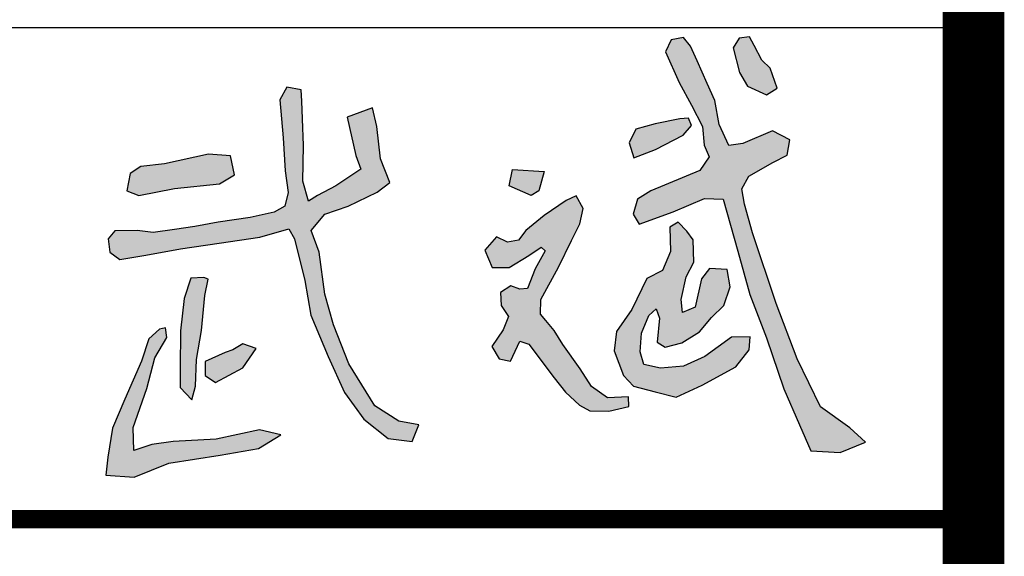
# Model space of a CAD drawing. Extents: x 427948 to 764348, y 274849 to 601549.
# Tile 95 of 212: x 677697 to 679298, y 404189 to 405062. Entities that reach past the tile are written whole.
import ezdxf

# ---------------------------------------------------------------- set-up
doc = ezdxf.new("R2010")
doc.units = 0
doc.header["$LTSCALE"] = 1000
doc.header["$MEASUREMENT"] = 0
doc.layers.get('0').update_dxf_attribs({"linetype": 'CONTINUOUS'})
doc.layers.add('PUB_TITLE', color=4, linetype='CONTINUOUS')

# ---------------------------------------------------------------- blocks, each defined once
blk = doc.blocks.new('武斌')
h = blk.add_hatch(color=3)
h.paths.add_polyline_path([(2274.1, -164.1), (2238.2, -126.9), (2205, -148.2), (2207.7, -246.4), (2174.5, -323.4), (2110.7, -356.5), (2050.9, -481.7), (1988.5, -572), (1977.9, -650.3), (2016.4, -749.8), (2057.6, -793.6), (2145.2, -816.2), (2230, -838), (2336.5, -789.6), (2473.3, -715.3), (2526.4, -646.3), (2530.4, -593.2), (2454.7, -594.5), (2347.1, -672.8), (2259.5, -712.6), (2166.5, -720.6), (2098.8, -706), (2084.1, -654.2), (2089.5, -578.6), (2118.7, -506.9), (2149.2, -479.1), (2162.5, -517.5), (2153.2, -614.4), (2185.1, -635.7), (2252.8, -617.1), (2324.5, -573.3), (2373.7, -514.9), (2424.2, -465.8), (2449.4, -390.1), (2437.4, -319.8), (2365.7, -315.8), (2333.8, -357), (2307.3, -472.4), (2255.5, -493.7), (2250.2, -441.9), (2271.4, -349), (2302, -289.3), (2299.3, -199)])
h.paths.add_polyline_path([(2260.8, 622.8), (2209.8, 614.3), (2187.5, 564.5), (2242.7, 440.3), (2292.6, 348.5), (2337.2, 261.5), (2344.7, 186.1), (2363.8, 138.4), (2326.6, 83.2), (2128.1, 0.2), (2073.3, -34.4), (2055.4, -95.1), (2080.4, -135.6), (2217.5, -85.6), (2345.1, -30.8), (2421.4, -34.4), (2480.7, -245.6), (2529.9, -420.7), (2597, -597.5), (2667.1, -804.7), (2731.2, -951), (2777.6, -1057), (2895.8, -1063.7), (2999.5, -1021.1), (2935.5, -963.2), (2816.6, -877.8), (2722, -682.8), (2636.6, -457.3), (2539.9, -171.2), (2507.8, -53.6), (2497.1, 8.4), (2525, 59.8), (2623.4, 115.4), (2681.2, 145.3), (2691.9, 207.3), (2621.3, 243.7), (2501.4, 192.4), (2443.6, 183.8), (2405.1, 269.3), (2388, 367.7), (2355.9, 436.2), (2315.2, 528.1), (2288, 588.1)])
h.paths.add_polyline_path([(2577.7, 530.5), (2546.5, 591), (2528.2, 626.5), (2485.9, 620.6), (2461.3, 580.9), (2486.9, 480.6), (2520, 424.8), (2597.6, 389.9), (2641.1, 417.3), (2611.8, 498.6)])
h.paths.add_polyline_path([(2245, 292.3), (2145.3, 271.9), (2066, 250.3), (2039.6, 195.1), (2058.8, 133.9), (2146.5, 167.5), (2258.2, 226.3), (2293, 265.9), (2281, 295.9)])
h.paths.add_polyline_path([(1545, -209), (1500.2, -187.3), (1453.3, -241.6), (1482.5, -310.8), (1552.5, -311.5), (1632, -262.6), (1682.2, -228.7), (1697.8, -244.3), (1658.4, -316.2), (1626.1, -396.5), (1594.9, -399.6), (1558.3, -385.9), (1516.3, -412.5), (1520.1, -465.8), (1549.9, -510.8), (1527.8, -564.1), (1482.1, -632.2), (1511.8, -682.4), (1557.6, -692.3), (1595.7, -610.8), (1632.3, -623), (1735.3, -760.5), (1781.2, -817.8), (1837.8, -871), (1879.6, -893.9), (1956.5, -895.9), (2038.7, -875.7), (2037.3, -836.7), (1951.7, -840.7), (1887, -794.9), (1840.5, -723.5), (1769.8, -624.5), (1735, -567), (1701.7, -526.9), (1679, -501.2), (1681.2, -441.5), (1751.9, -309.9), (1805.2, -202.3), (1839, -133.9), (1852.4, -71.7), (1824.6, -19.7), (1783.4, -39.1), (1693.8, -99.5), (1620, -161.2), (1589.8, -199.9)])
h.paths.add_polyline_path([(1641, -19.2), (1552.6, 20.1), (1566.3, 86.8), (1694, 79), (1672.4, 0.5)])
h.paths.add_polyline_path([(132.2, -561.6), (88.9, -601.8), (59.5, -691.5), (-8, -847.1), (-58.6, -963.7), (-77.3, -1082.5), (-85.2, -1155.7), (29.6, -1163.7), (170.1, -1106.3), (378, -1074.6), (534.4, -1046.9), (625.5, -991.6), (538.4, -971.8), (362.2, -1009.4), (188, -1019.2), (100.9, -1031.1), (27.6, -1054.9), (25.6, -961.9), (81.1, -803.6), (112.7, -679), (162.2, -595.9), (156.3, -556.4)])
h.paths.add_polyline_path([(399.2, -657.3), (317.8, -693.2), (317, -750.1), (359, -778.9), (470.1, -718.6), (524.4, -640.7), (470.1, -621.5), (429.9, -646)], flags=17)
h.paths.add_polyline_path([(312.8, -352), (259.1, -354.5), (233, -438), (218, -569.1), (216.7, -719.9), (216.7, -799.7), (264.1, -849.5), (277.8, -793.4), (282.8, -685), (302.8, -567.9), (316.5, -425.8), (330.2, -358.5)], flags=17)
h.paths.add_polyline_path([(41.9, -161.6), (-49.7, -163), (-76.3, -194.5), (-70, -249.1), (-28.7, -278.4), (76.9, -260.9), (216.9, -235.8), (374.5, -212.5), (539.1, -188.6), (657.2, -154.7), (680.4, -195.5), (722.6, -364.1), (746.7, -504.7), (817, -673.4), (883.4, -820), (961.7, -928.4), (1060.2, -1006.7), (1158.7, -1018.8), (1184.8, -950.5), (1104.4, -936.4), (1006, -874.2), (901.4, -703.5), (839.2, -544.9), (803, -420.4), (780.9, -249.7), (748.7, -161.3), (803, -95.1), (898, -62.2), (1016.5, -5.8), (1067.3, 33.6), (1029.2, 129.5), (1015.1, 261.9), (996.8, 338), (893.8, 300), (929.1, 143.5), (950.2, 88.6), (848.7, 20.9), (773.9, -18.5), (737.3, -42.5), (714.7, 39.3), (717.5, 184.4), (713.3, 292.9), (710.5, 364.8), (707.6, 409.9), (649.8, 421.2), (620.2, 370.4), (634.3, 215.4), (642.8, 81.5), (654, -7.2), (641.3, -62.2), (597.6, -86.2), (500.3, -108.7), (370.6, -127), (276.1, -145.4), (192.8, -156.6), (106.8, -169.3)])
h.paths.add_polyline_path([(48.2, -19.3), (192.8, 9.6), (376.1, 28.9), (437.1, 65.8), (421.1, 142.9), (331.1, 149.3), (152.7, 109.2), (56.2, 99.6), (12.9, 70.7), (0, 0)], flags=17)
for points in [[(2260.8, 622.8), (2209.8, 614.3), (2187.5, 564.5), (2242.7, 440.3), (2292.6, 348.5), (2337.2, 261.5), (2344.7, 186.1), (2363.8, 138.4), (2326.6, 83.2), (2128.1, 0.2), (2073.3, -34.4), (2055.4, -95.1), (2080.4, -135.6), (2217.5, -85.6), (2345.1, -30.8), (2421.4, -34.4), (2480.7, -245.6), (2529.9, -420.7), (2597, -597.5), (2667.1, -804.7), (2731.2, -951), (2777.6, -1057), (2895.8, -1063.7), (2999.5, -1021.1), (2935.5, -963.2), (2816.6, -877.8), (2722, -682.8), (2636.6, -457.3), (2539.9, -171.2), (2507.8, -53.6), (2497.1, 8.4), (2525, 59.8), (2623.4, 115.4), (2681.2, 145.3), (2691.9, 207.3), (2621.3, 243.7), (2501.4, 192.4), (2443.6, 183.8), (2405.1, 269.3), (2388, 367.7), (2355.9, 436.2), (2315.2, 528.1), (2288, 588.1)], [(2577.7, 530.5), (2546.5, 591), (2528.2, 626.5), (2485.9, 620.6), (2461.3, 580.9), (2486.9, 480.6), (2520, 424.8), (2597.6, 389.9), (2641.1, 417.3), (2611.8, 498.6)], [(41.9, -161.6), (-49.7, -163), (-76.3, -194.5), (-70, -249.1), (-28.7, -278.4), (76.9, -260.9), (216.9, -235.8), (374.5, -212.5), (539.1, -188.6), (657.2, -154.7), (680.4, -195.5), (722.6, -364.1), (746.7, -504.7), (817, -673.4), (883.4, -820), (961.7, -928.4), (1060.2, -1006.7), (1158.7, -1018.8), (1184.8, -950.5), (1104.4, -936.4), (1006, -874.2), (901.4, -703.5), (839.2, -544.9), (803, -420.4), (780.9, -249.7), (748.7, -161.3), (803, -95.1), (898, -62.2), (1016.5, -5.8), (1067.3, 33.6), (1029.2, 129.5), (1015.1, 261.9), (996.8, 338), (893.8, 300), (929.1, 143.5), (950.2, 88.6), (848.7, 20.9), (773.9, -18.5), (737.3, -42.5), (714.7, 39.3), (717.5, 184.4), (713.3, 292.9), (710.5, 364.8), (707.6, 409.9), (649.8, 421.2), (620.2, 370.4), (634.3, 215.4), (642.8, 81.5), (654, -7.2), (641.3, -62.2), (597.6, -86.2), (500.3, -108.7), (370.6, -127), (276.1, -145.4), (192.8, -156.6), (106.8, -169.3)], [(2245, 292.3), (2145.3, 271.9), (2066, 250.3), (2039.6, 195.1), (2058.8, 133.9), (2146.5, 167.5), (2258.2, 226.3), (2293, 265.9), (2281, 295.9)], [(48.2, -19.3), (192.8, 9.6), (376.1, 28.9), (437.1, 65.8), (421.1, 142.9), (331.1, 149.3), (152.7, 109.2), (56.2, 99.6), (12.9, 70.7), (0, 0), (48.2, -19.3)], [(1641, -19.2), (1552.6, 20.1), (1566.3, 86.8), (1694, 79), (1672.4, 0.5)], [(1545, -209), (1500.2, -187.3), (1453.3, -241.6), (1482.5, -310.8), (1552.5, -311.5), (1632, -262.6), (1682.2, -228.7), (1697.8, -244.3), (1658.4, -316.2), (1626.1, -396.5), (1594.9, -399.6), (1558.3, -385.9), (1516.3, -412.5), (1520.1, -465.8), (1549.9, -510.8), (1527.8, -564.1), (1482.1, -632.2), (1511.8, -682.4), (1557.6, -692.3), (1595.7, -610.8), (1632.3, -623), (1735.3, -760.5), (1781.2, -817.8), (1837.8, -871), (1879.6, -893.9), (1956.5, -895.9), (2038.7, -875.7), (2037.3, -836.7), (1951.7, -840.7), (1887, -794.9), (1840.5, -723.5), (1769.8, -624.5), (1735, -567), (1701.7, -526.9), (1679, -501.2), (1681.2, -441.5), (1751.9, -309.9), (1805.2, -202.3), (1839, -133.9), (1852.4, -71.7), (1824.6, -19.7), (1783.4, -39.1), (1693.8, -99.5), (1620, -161.2), (1589.8, -199.9)], [(2274.1, -164.1), (2238.2, -126.9), (2205, -148.2), (2207.7, -246.4), (2174.5, -323.4), (2110.7, -356.5), (2050.9, -481.7), (1988.5, -572), (1977.9, -650.3), (2016.4, -749.8), (2057.6, -793.6), (2145.2, -816.2), (2230, -838), (2336.5, -789.6), (2473.3, -715.3), (2526.4, -646.3), (2530.4, -593.2), (2454.7, -594.5), (2347.1, -672.8), (2259.5, -712.6), (2166.5, -720.6), (2098.8, -706), (2084.1, -654.2), (2089.5, -578.6), (2118.7, -506.9), (2149.2, -479.1), (2162.5, -517.5), (2153.2, -614.4), (2185.1, -635.7), (2252.8, -617.1), (2324.5, -573.3), (2373.7, -514.9), (2424.2, -465.8), (2449.4, -390.1), (2437.4, -319.8), (2365.7, -315.8), (2333.8, -357), (2307.3, -472.4), (2255.5, -493.7), (2250.2, -441.9), (2271.4, -349), (2302, -289.3), (2299.3, -199)], [(312.8, -352), (259.1, -354.5), (233, -438), (218, -569.1), (216.7, -719.9), (216.7, -799.7), (264.1, -849.5), (277.8, -793.4), (282.8, -685), (302.8, -567.9), (316.5, -425.8), (330.2, -358.5)], [(132.2, -561.6), (88.9, -601.8), (59.5, -691.5), (-8, -847.1), (-58.6, -963.7), (-77.3, -1082.5), (-85.2, -1155.7), (29.6, -1163.7), (170.1, -1106.3), (378, -1074.6), (534.4, -1046.9), (625.5, -991.6), (538.4, -971.8), (362.2, -1009.4), (188, -1019.2), (100.9, -1031.1), (27.6, -1054.9), (25.6, -961.9), (81.1, -803.6), (112.7, -679), (162.2, -595.9), (156.3, -556.4)], [(399.2, -657.3), (317.8, -693.2), (317, -750.1), (359, -778.9), (470.1, -718.6), (524.4, -640.7), (470.1, -621.5), (429.9, -646)]]:
    blk.add_lwpolyline(points, close=True)
blk = doc.blocks.new('24')
at = {"color": 4}
blk.add_line((-1110888.9, 145318.9), (-1110888.9, 202718.9), dxfattribs=at)
at = {"layer": 'PUB_TITLE'}
for p, q in [((-1110888.9, 145318.9), (-1110888.9, 202718.9)), ((-1116488.9, 155718.9), (-1110888.9, 155718.9)), ((-1116488.9, 154918.9), (-1110888.9, 154918.9)), ((-1116488.9, 154918.9), (-1110888.9, 154918.9))]:
    blk.add_line(p, q, dxfattribs=at)
at = {"layer": 'PUB_TITLE', "linetype": 'Continuous', "const_width": 100}
blk.add_lwpolyline([(-1191488.9, 145318.9), (-1110888.9, 145318.9), (-1110888.9, 202718.9), (-1191488.9, 202718.9)], close=True, dxfattribs=at)
at = {"layer": 'PUB_TITLE', "linetype": 'Continuous', "const_width": 80}
blk.add_lwpolyline([(-1110888.9, 145318.9), (-1110888.9, 202718.9)], dxfattribs=at)
at = {"layer": 'PUB_TITLE', "const_width": 29.8}
blk.add_lwpolyline([(-1116488.9, 154918.9), (-1110888.9, 154918.9)], dxfattribs=at)
at = {"xscale": 0.4004353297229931, "yscale": 0.4004353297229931, "zscale": 0.4004353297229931}
blk.add_blockref('武斌', (-1112265.6, 155453.3), dxfattribs=at)

msp = doc.modelspace()

# ---------------------------------------------------------------- block references
msp.add_blockref('24', (1790136.9, 249330.5))

doc.saveas('drawing.dxf')
